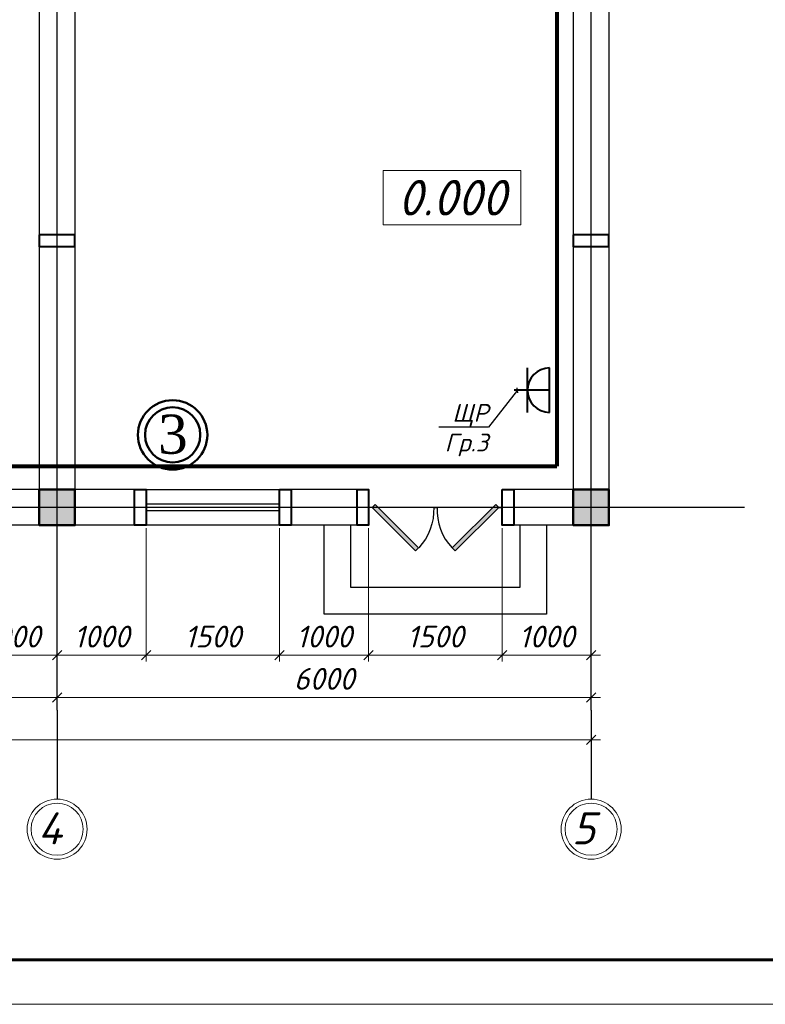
# Model space of a CAD drawing. Header units: millimetres. Extents: x 46223 to 365386, y 255195 to 690246.
# Tile 4 of 12: x 92644 to 101021, y 255195 to 266267. Entities that reach past the tile are written whole.
import ezdxf
from ezdxf import colors
from ezdxf.entities.mleader import LeaderData, LeaderLine
from ezdxf.enums import TextEntityAlignment as Align
from ezdxf.math import Vec2, Vec3

# ---------------------------------------------------------------- set-up
doc = ezdxf.new("R2010")
doc.units = ezdxf.units.MM
doc.linetypes.add('ACAD_ISO04W100', pattern=[30, 24, -3, 0, -3])
for name, color, linetype, lineweight in [('015', 7, 'Continuous', 15), ('Стена', 7, 'Continuous', 30), ('Фундамент', 133, 'Continuous', 50), ('ЭТОООЖКИ ТОТОШКИ', 7, 'Continuous', 70)]:
    doc.layers.add(name, color=color, linetype=linetype, lineweight=lineweight)
doc.layers.add('kolonn', color=7, linetype='Continuous')
doc.layers.add('os', color=3, linetype='Continuous')
doc.layers.add('ЭТО ОСвещение', color=255, linetype='Continuous', lineweight=30, plot=False)
doc.styles.add('GOST', font='isocpeur.ttf', dxfattribs={"oblique": 15})
doc.styles.add('GOST 2.304', font='CS_Gost2304.shx', dxfattribs={"oblique": 15})
doc.styles.add('ISOCPEUR', font='isocpeui.ttf')
doc.styles.add('RomanS', font='times.ttf')
doc.styles.get("Standard").update_dxf_attribs({"font": 'isocpeui.ttf'})
doc.styles.add('ЭТООЖКИ ТОТОШКИ', font='isocpeur.ttf')
doc.dimstyles.new('SHOH 100', dxfattribs={"dimscale": 0.7, "dimtxt": 350, "dimasz": 150, "dimexe": 100, "dimexo": 50, "dimgap": 125, "dimtad": 1, "dimdec": 0, "dimtxsty": 'GOST', "dimblk": 'OBLIQUE', "dimcen": 200, "dimdle": 150, "dimadec": 0, "dimazin": 0, "dimtfac": 1, "dimtdec": 0, "dimtmove": 0, "dimatfit": 3, "dimfxl": 100, "dimlwd": 9, "dimlwe": 9, "dimarcsym": 0})

# ---------------------------------------------------------------- blocks, each defined once
blk = doc.blocks.new('*U83')
at = {"color": 0, "linetype": 'Continuous', "lineweight": -2}
blk.add_lwpolyline([(-594, 0), (0, 0), (0, 420), (-594, 420), (-594, 0)], dxfattribs=at)
at = {"color": 13, "linetype": 'Continuous', "lineweight": 60}
blk.add_lwpolyline([(-574, 5), (-5, 5), (-5, 415), (-574, 415), (-574, 5)], dxfattribs=at)
at = {"color": 0, "linetype": 'Continuous', "lineweight": -2, "style": 'GOST 2.304', "oblique": 15}
for tag, p in [('ДАТА_С7', (-584.8, 275.6)), ('ДАТА_С8', (-579.8, 275.6)), ('ДАТА_С9', (-574.8, 275.6)), ('ФАМИЛИЯ_С7', (-584.8, 240.6)), ('ФАМИЛИЯ_С8', (-579.8, 240.6)), ('ФАМИЛИЯ_С9', (-574.8, 240.6)), ('ДОЛЖНОСТЬ_С7', (-584.8, 220.6)), ('ДОЛЖНОСТЬ_С8', (-579.8, 220.6)), ('ДОЛЖНОСТЬ_С9', (-574.8, 220.6)), ('ДАТА_С4', (-584.8, 210.6)), ('ДАТА_С5', (-579.8, 210.6)), ('ДАТА_С6', (-574.8, 210.6)), ('ФАМИЛИЯ_С4', (-584.8, 175.6)), ('ФАМИЛИЯ_С5', (-579.8, 175.6)), ('ФАМИЛИЯ_С6', (-574.8, 175.6)), ('ДОЛЖНОСТЬ_С4', (-584.8, 155.6)), ('ДОЛЖНОСТЬ_С5', (-579.8, 155.6)), ('ДОЛЖНОСТЬ_С6', (-574.8, 155.6)), ('ДАТА_С1', (-584.8, 145.6)), ('ДАТА_С2', (-579.8, 145.6)), ('ДАТА_С3', (-574.8, 145.6)), ('ФАМИЛИЯ_С1', (-584.8, 110.6)), ('ФАМИЛИЯ_С2', (-579.8, 110.6)), ('ФАМИЛИЯ_С3', (-574.8, 110.6)), ('ДОЛЖНОСТЬ_С1', (-584.8, 90.6)), ('ДОЛЖНОСТЬ_С2', (-579.8, 90.6)), ('ДОЛЖНОСТЬ_С3', (-574.8, 90.6))]:
    blk.add_attdef(tag, p, '', height=2.5, rotation=90, dxfattribs=at)
for tag, p in [('ИЗМЕНЕНИЕ4', (-185, 55.95)), ('УЧАСТОК4', (-175, 55.95)), ('ЛИСТ4', (-165, 55.95)), ('ДОК4', (-155, 55.95)), ('ИЗМЕНЕНИЕ3', (-185, 50.95)), ('УЧАСТОК3', (-175, 50.95)), ('ЛИСТ3', (-165, 50.95)), ('ДОК3', (-155, 50.95)), ('ИЗМЕНЕНИЕ2', (-185, 45.95)), ('УЧАСТОК2', (-175, 45.95)), ('ЛИСТ2', (-165, 45.95)), ('ДОК2', (-155, 45.95)), ('НАИМЕНОВАНИЕ1', (-66.57, 45.54)), ('ИЗМЕНЕНИЕ1', (-185, 40.95)), ('УЧАСТОК1', (-175, 40.95)), ('ЛИСТ1', (-165, 40.95)), ('ДОК1', (-155, 40.95)), ('НАИМЕНОВАНИЕ2', (-66.57, 41.18)), ('НАИМЕНОВАНИЕ3', (-66.57, 36.94)), ('СООРУЖЕНИЕ1', (-89.86, 30.35)), ('СООРУЖЕНИЕ2', (-89.86, 25.99)), ('СООРУЖЕНИЕ3', (-89.86, 21.75)), ('НАИМЕНОВАНИЕ_ЛИСТА1', (-90.36, 15.32)), ('НАИМЕНОВАНИЕ_ЛИСТА2', (-90.36, 10.97)), ('НАИМЕНОВАНИЕ_ЛИСТА3', (-90.36, 6.72))]:
    blk.add_attdef(tag, text='', height=2.5, dxfattribs=at).set_placement(p, align=Align.CENTER)
at = {"color": 0, "linetype": 'Continuous', "lineweight": -2, "style": 'GOST 2.304', "oblique": 15, "flags": 8}
for tag, p in [('ДАТА10', (-130.07, 55.83)), ('ДАТА9', (-130.07, 50.83)), ('ДАТА8', (-130.07, 45.83)), ('ДАТА7', (-130.07, 40.83)), ('ДАТА6', (-130.07, 30.83)), ('ДАТА5', (-130.07, 25.83)), ('ДАТА4', (-130.07, 20.83)), ('ДАТА3', (-130.07, 15.83)), ('ДАТА2', (-130.07, 10.83)), ('ДАТА1', (-130.07, 5.83))]:
    blk.add_attdef(tag, text='', height=2.5, dxfattribs=at).set_placement(p, align=Align.CENTER)
at = {"color": 0, "linetype": 'Continuous', "lineweight": -2, "style": 'GOST 2.304', "oblique": 15}
blk.add_attdef('!ШИФР', text='', height=5, dxfattribs=at).set_placement((-60.29, 52.75), align=Align.RIGHT)
for tag, p, height in [('!РАЗДЕЛ', (-60.07, 52.75), 5), ('ДОЛЖНОСТЬ6', (-188.95, 30.95), 2.5), ('ФАМИЛИЯ6', (-168.95, 30.95), 2.5), ('ДОЛЖНОСТЬ5', (-188.95, 25.95), 2.5), ('ФАМИЛИЯ5', (-168.95, 25.95), 2.5), ('ДОЛЖНОСТЬ4', (-188.95, 20.95), 2.5), ('ФАМИЛИЯ4', (-168.95, 20.95), 2.5), ('ДОЛЖНОСТЬ3', (-188.95, 15.95), 2.5), ('ФАМИЛИЯ3', (-168.95, 15.95), 2.5), ('ДОЛЖНОСТЬ2', (-188.95, 10.95), 2.5), ('ФАМИЛИЯ2', (-168.95, 10.95), 2.5), ('ДОЛЖНОСТЬ1', (-188.95, 5.95), 2.5), ('ФАМИЛИЯ1', (-168.95, 5.95), 2.5)]:
    blk.add_attdef(tag, p, '', height=height, dxfattribs=at)
for tag, p in [('!СТАДИЯ', (-47.46, 25)), ('!НОМЕР', (-32.5, 25)), ('КОЛИЧЕСТВО_ЛИСТОВ', (-15, 25)), ('КОЛИЧЕСТВО_ЛИСТОВ', (-19.29, 13.01))]:
    blk.add_attdef(tag, text='', height=2.5, dxfattribs=at).set_placement(p, align=Align.MIDDLE_CENTER)
at = {"color": 0, "linetype": 'Continuous', "lineweight": -2, "style": 'GOST 2.304', "oblique": 15, "flags": 8}
blk.add_attdef('!ФОРМАТ', (-19.5, 1.25), '', height=2.5, dxfattribs=at)
blk = doc.blocks.new('ghsdd')
at = {"ltscale": 50}
h = blk.add_hatch(color=256, dxfattribs=at)
h.paths.add_polyline_path([(0, 200), (-200, 200), (-200, 0), (0, 0)])
h.paths.add_polyline_path([(200, 0), (200, 200), (0, 200), (0, 0)])
h.paths.add_polyline_path([(0, 0), (-200, 0), (-200, -200), (0, -200)])
h.paths.add_polyline_path([(0, 0), (0, -200), (200, -200), (200, 0)])
at = {"lineweight": 0}
for p, q in [((0, -374), (0, 374)), ((-374, 0), (374, 0))]:
    blk.add_line(p, q, dxfattribs=at)
at = {"lineweight": 50, "ltscale": 50}
blk.add_lwpolyline([(200, 200), (200, -200), (-200, -200), (-200, 200), (200, 200)], dxfattribs=at)
blk = doc.blocks.new('jfgjhsdf')
blk.add_hatch(color=1).paths.add_polyline_path([(-593, 731), (-637, 687), (0, 50), (44, 94)])
at = {"color": 1}
for p, q in [((0, 1000), (0, 950)), ((0, 50), (0, 0))]:
    blk.add_line(p, q, dxfattribs=at)
blk.add_lwpolyline([(0, 50), (-637, 687), (-593, 731), (44, 94), (0, 50)], dxfattribs=at)
blk.add_arc((-33, 130), 821, 87.662, 132.9147, dxfattribs=at)
blk = doc.blocks.new('_Oblique')
at = {"color": 0, "linetype": 'ByBlock', "lineweight": -2}
blk.add_line((-0.5, -0.5), (0.5, 0.5), dxfattribs=at)
blk = doc.blocks.new('*D153')
at = {"color": 0, "lineweight": 9, "transparency": 16777216}
for p, q in [((93064, 259335), (93064, 258575)), ((87064, 259056), (87064, 258575)), ((86959, 258645), (93169, 258645))]:
    blk.add_line(p, q, dxfattribs=at)
at = {"layer": 'Defpoints', "color": 0, "transparency": 16777216}
for p in [(93064, 259370), (87064, 259091), (93064, 258645)]:
    blk.add_point(p, dxfattribs=at)
at = {"color": 0, "lineweight": 9, "transparency": 16777216, "xscale": 105, "yscale": 105, "zscale": 105, "rotation": 180}
blk.add_blockref('_Oblique', (87064, 258645), dxfattribs=at)
at = {"color": 0, "lineweight": 9, "transparency": 16777216, "xscale": 105, "yscale": 105, "zscale": 105}
blk.add_blockref('_Oblique', (93064, 258645), dxfattribs=at)
at = {"color": 0, "transparency": 16777216, "insert": (90064, 258855), "char_height": 245, "attachment_point": 5, "style": 'ISOCPEUR'}
blk.add_mtext('6000', dxfattribs=at)
blk = doc.blocks.new('*D154')
at = {"color": 0, "lineweight": 9, "transparency": 16777216}
for p, q in [((93064, 259335), (93064, 258575)), ((99064, 259240), (99064, 258575)), ((92959, 258645), (99169, 258645))]:
    blk.add_line(p, q, dxfattribs=at)
at = {"layer": 'Defpoints', "color": 0, "transparency": 16777216}
for p in [(93064, 259370), (99064, 259275), (99064, 258645)]:
    blk.add_point(p, dxfattribs=at)
at = {"color": 0, "lineweight": 9, "transparency": 16777216, "xscale": 105, "yscale": 105, "zscale": 105, "rotation": 180}
blk.add_blockref('_Oblique', (93064, 258645), dxfattribs=at)
at = {"color": 0, "lineweight": 9, "transparency": 16777216, "xscale": 105, "yscale": 105, "zscale": 105}
blk.add_blockref('_Oblique', (99064, 258645), dxfattribs=at)
at = {"color": 0, "transparency": 16777216, "insert": (96064, 258855), "char_height": 245, "attachment_point": 5, "style": 'ISOCPEUR'}
blk.add_mtext('6000', dxfattribs=at)
blk = doc.blocks.new('*D155')
at = {"color": 0, "lineweight": 9, "transparency": 16777216}
for p, q in [((75064, 258037), (75064, 258238)), ((99064, 258037), (99064, 258238)), ((99169, 258168), (74959, 258168))]:
    blk.add_line(p, q, dxfattribs=at)
at = {"layer": 'Defpoints', "color": 0, "transparency": 16777216}
for p in [(75064, 258168), (75064, 258002), (99064, 258002)]:
    blk.add_point(p, dxfattribs=at)
at = {"color": 0, "lineweight": 9, "transparency": 16777216, "xscale": 105, "yscale": 105, "zscale": 105, "rotation": 180}
blk.add_blockref('_Oblique', (75064, 258168), dxfattribs=at)
at = {"color": 0, "lineweight": 9, "transparency": 16777216, "xscale": 105, "yscale": 105, "zscale": 105}
blk.add_blockref('_Oblique', (99064, 258168), dxfattribs=at)
at = {"color": 0, "transparency": 16777216, "insert": (87064, 258378), "char_height": 245, "attachment_point": 5, "style": 'ISOCPEUR'}
blk.add_mtext('24000', dxfattribs=at)
blk = doc.blocks.new('*D156')
at = {"color": 0, "lineweight": 9, "transparency": 16777216}
for p, q in [((98064, 260548), (98064, 259050)), ((99064, 260548), (99064, 259050)), ((99169, 259120), (97959, 259120))]:
    blk.add_line(p, q, dxfattribs=at)
at = {"layer": 'Defpoints', "color": 0, "transparency": 16777216}
for p in [(98064, 260583), (99064, 260583), (98064, 259120)]:
    blk.add_point(p, dxfattribs=at)
at = {"color": 0, "lineweight": 9, "transparency": 16777216, "xscale": 105, "yscale": 105, "zscale": 105, "rotation": 180}
blk.add_blockref('_Oblique', (98064, 259120), dxfattribs=at)
at = {"color": 0, "lineweight": 9, "transparency": 16777216, "xscale": 105, "yscale": 105, "zscale": 105}
blk.add_blockref('_Oblique', (99064, 259120), dxfattribs=at)
at = {"color": 0, "transparency": 16777216, "insert": (98564, 259330), "char_height": 245, "attachment_point": 5, "style": 'ISOCPEUR'}
blk.add_mtext('1000', dxfattribs=at)
blk = doc.blocks.new('*D157')
at = {"color": 0, "lineweight": 9, "transparency": 16777216}
for p, q in [((95564, 260548), (95564, 259050)), ((96564, 260548), (96564, 259050)), ((96669, 259120), (95459, 259120))]:
    blk.add_line(p, q, dxfattribs=at)
at = {"layer": 'Defpoints', "color": 0, "transparency": 16777216}
for p in [(95564, 260583), (96564, 260583), (95564, 259120)]:
    blk.add_point(p, dxfattribs=at)
at = {"color": 0, "lineweight": 9, "transparency": 16777216, "xscale": 105, "yscale": 105, "zscale": 105, "rotation": 180}
blk.add_blockref('_Oblique', (95564, 259120), dxfattribs=at)
at = {"color": 0, "lineweight": 9, "transparency": 16777216, "xscale": 105, "yscale": 105, "zscale": 105}
blk.add_blockref('_Oblique', (96564, 259120), dxfattribs=at)
at = {"color": 0, "transparency": 16777216, "insert": (96064, 259330), "char_height": 245, "attachment_point": 5, "style": 'ISOCPEUR'}
blk.add_mtext('1000', dxfattribs=at)
blk = doc.blocks.new('*D158')
at = {"color": 0, "lineweight": 9, "transparency": 16777216}
for p, q in [((94064, 260548), (94064, 259050)), ((95564, 260548), (95564, 259050)), ((95669, 259120), (93959, 259120))]:
    blk.add_line(p, q, dxfattribs=at)
at = {"layer": 'Defpoints', "color": 0, "transparency": 16777216}
for p in [(94064, 260583), (95564, 260583), (94064, 259120)]:
    blk.add_point(p, dxfattribs=at)
at = {"color": 0, "lineweight": 9, "transparency": 16777216, "xscale": 105, "yscale": 105, "zscale": 105, "rotation": 180}
blk.add_blockref('_Oblique', (94064, 259120), dxfattribs=at)
at = {"color": 0, "lineweight": 9, "transparency": 16777216, "xscale": 105, "yscale": 105, "zscale": 105}
blk.add_blockref('_Oblique', (95564, 259120), dxfattribs=at)
at = {"color": 0, "transparency": 16777216, "insert": (94814, 259330), "char_height": 245, "attachment_point": 5, "style": 'ISOCPEUR'}
blk.add_mtext('1500', dxfattribs=at)
blk = doc.blocks.new('*D159')
at = {"color": 0, "lineweight": 9, "transparency": 16777216}
for p, q in [((93064, 260548), (93064, 259050)), ((94064, 260548), (94064, 259050)), ((94169, 259120), (92959, 259120))]:
    blk.add_line(p, q, dxfattribs=at)
at = {"layer": 'Defpoints', "color": 0, "transparency": 16777216}
for p in [(93064, 260583), (94064, 260583), (93064, 259120)]:
    blk.add_point(p, dxfattribs=at)
at = {"color": 0, "lineweight": 9, "transparency": 16777216, "xscale": 105, "yscale": 105, "zscale": 105, "rotation": 180}
blk.add_blockref('_Oblique', (93064, 259120), dxfattribs=at)
at = {"color": 0, "lineweight": 9, "transparency": 16777216, "xscale": 105, "yscale": 105, "zscale": 105}
blk.add_blockref('_Oblique', (94064, 259120), dxfattribs=at)
at = {"color": 0, "transparency": 16777216, "insert": (93564, 259330), "char_height": 245, "attachment_point": 5, "style": 'ISOCPEUR'}
blk.add_mtext('1000', dxfattribs=at)
blk = doc.blocks.new('*D160')
at = {"color": 0, "lineweight": 9, "transparency": 16777216}
for p, q in [((92064, 260548), (92064, 259050)), ((93064, 260548), (93064, 259050)), ((93169, 259120), (91959, 259120))]:
    blk.add_line(p, q, dxfattribs=at)
at = {"layer": 'Defpoints', "color": 0, "transparency": 16777216}
for p in [(92064, 260583), (93064, 260583), (92064, 259120)]:
    blk.add_point(p, dxfattribs=at)
at = {"color": 0, "lineweight": 9, "transparency": 16777216, "xscale": 105, "yscale": 105, "zscale": 105, "rotation": 180}
blk.add_blockref('_Oblique', (92064, 259120), dxfattribs=at)
at = {"color": 0, "lineweight": 9, "transparency": 16777216, "xscale": 105, "yscale": 105, "zscale": 105}
blk.add_blockref('_Oblique', (93064, 259120), dxfattribs=at)
at = {"color": 0, "transparency": 16777216, "insert": (92564, 259330), "char_height": 245, "attachment_point": 5, "style": 'ISOCPEUR'}
blk.add_mtext('1000', dxfattribs=at)
blk = doc.blocks.new('*D144')
at = {"color": 0, "lineweight": 9, "transparency": 16777216}
for p, q in [((96564, 260406), (96564, 259050)), ((98064, 260406), (98064, 259050)), ((98169, 259120), (96459, 259120))]:
    blk.add_line(p, q, dxfattribs=at)
at = {"layer": 'Defpoints', "color": 0, "transparency": 16777216}
for p in [(96564, 260441), (98064, 260441), (96564, 259120)]:
    blk.add_point(p, dxfattribs=at)
at = {"color": 0, "lineweight": 9, "transparency": 16777216, "xscale": 105, "yscale": 105, "zscale": 105, "rotation": 180}
blk.add_blockref('_Oblique', (96564, 259120), dxfattribs=at)
at = {"color": 0, "lineweight": 9, "transparency": 16777216, "xscale": 105, "yscale": 105, "zscale": 105}
blk.add_blockref('_Oblique', (98064, 259120), dxfattribs=at)
at = {"color": 0, "transparency": 16777216, "insert": (97314, 259330), "char_height": 245, "attachment_point": 5, "style": 'ISOCPEUR'}
blk.add_mtext('1500', dxfattribs=at)
blk = doc.blocks.new('розетка комп')
at = {"layer": '015', "color": 6, "lineweight": 40}
for p, q in [((5841923, 471204), (5841923, 471604)), ((5841673, 471454), (5842173, 471454)), ((5841673, 471204), (5842173, 471204))]:
    blk.add_line(p, q, dxfattribs=at)
blk.add_arc((5841923, 471204), 250, 0, 180, dxfattribs=at)

msp = doc.modelspace()

# ---------------------------------------------------------------- linework, layer by layer
at = {"lineweight": 30}
for p, q in [((92864.4, 272582.6), (92864.4, 260982.6)), ((93264.4, 272582.6), (93264.4, 260982.6)), ((94064.4, 260982.6), (94064.4, 260582.6)), ((95564.4, 260982.6), (95564.4, 260582.6)), ((96564.4, 260982.6), (96564.4, 260582.6)), ((98064.4, 260982.6), (98064.4, 260582.6))]:
    msp.add_line(p, q, dxfattribs=at)
at = {"color": 1}
for p, q in [((94064.4, 260982.6), (95564.4, 260982.6)), ((94064.4, 260822.6), (95564.4, 260822.6)), ((95564.4, 260742.6), (94064.4, 260742.6)), ((95564.4, 260582.6), (94064.4, 260582.6))]:
    msp.add_line(p, q, dxfattribs=at)
at = {"lineweight": 30}
for points in [[(98064.4, 272982.6), (99264.4, 272982.6), (99264.4, 260582.6), (98064.4, 260582.6)], [(98064.4, 272582.6), (98864.4, 272582.6), (98864.4, 260982.6), (98064.4, 260982.6)], [(94064.4, 260982.6), (92064.4, 260982.6)], [(96564.4, 260982.6), (95564.4, 260982.6)], [(94064.4, 260582.6), (92064.4, 260582.6)], [(96564.4, 260582.6), (95564.4, 260582.6)]]:
    msp.add_lwpolyline(points, dxfattribs=at)
at = {"color": 7}
msp.add_lwpolyline([(98564.4, 260582.6), (98564.4, 259582.6), (96064.4, 259582.6), (96064.4, 260582.6)], dxfattribs=at)
msp.add_lwpolyline([(98264.4, 260582.6), (98264.4, 259882.6), (96364.4, 259882.6), (96364.4, 260582.6)])
at = {"color": 1, "lineweight": 50}
for radius in [390, 310]:
    msp.add_circle((94362.6, 261598.1), radius, dxfattribs=at)
at = {"layer": 'os', "color": 3, "linetype": 'ACAD_ISO04W100', "ltscale": 0.5}
for p, q in [((93064.4, 258502.1), (93064.4, 274351)), ((99064.4, 258502.1), (99064.4, 274351)), ((100786.1, 260782.6), (73430.7, 260782.6))]:
    msp.add_line(p, q, dxfattribs=at)
at = {"layer": 'os', "color": 0}
for p, q in [((93064.4, 258502.1), (93064.4, 257502.1)), ((99064.4, 258502.1), (99064.4, 257502.1))]:
    msp.add_line(p, q, dxfattribs=at)
at = {"layer": 'os', "color": 0, "lineweight": 0}
for centre, radius in [((93064.4, 257164.6), 337.5), ((93064.4, 257164.6), 292.5), ((99064.4, 257164.6), 337.5), ((99064.4, 257164.6), 292.5)]:
    msp.add_circle(centre, radius, dxfattribs=at)
at = {"layer": 'Стена', "lineweight": 40, "ltscale": 15}
for points in [[(92864.4, 263847.5), (92864.4, 263717.5), (93264.4, 263717.5), (93264.4, 263847.5)], [(98864.4, 263847.5), (98864.4, 263717.5), (99264.4, 263717.5), (99264.4, 263847.5)], [(93934.4, 260982.6), (94064.4, 260982.6), (94064.4, 260582.6), (93934.4, 260582.6)], [(95564.4, 260982.6), (95694.4, 260982.6), (95694.4, 260582.6), (95564.4, 260582.6)], [(96434.4, 260982.6), (96564.4, 260982.6), (96564.4, 260582.6), (96434.4, 260582.6)], [(98064.4, 260982.6), (98194.4, 260982.6), (98194.4, 260582.6), (98064.4, 260582.6)]]:
    msp.add_lwpolyline(points, close=True, dxfattribs=at)
at = {"layer": 'Фундамент', "color": 0, "lineweight": 20}
msp.add_lwpolyline([(96726.6, 264569.4), (98275.1, 264569.4), (98275.1, 263961), (96726.6, 263961), (96726.6, 264569.4)], dxfattribs=at)
at = {"layer": 'ЭТО ОСвещение', "color": 3, "lineweight": 80}
for p in [(98678, 272141.1), (75472.1, 261244.9)]:
    msp.add_line(p, (98678, 261244.9), dxfattribs=at)

# ---------------------------------------------------------------- block references
at = {"color": 0, "lineweight": 13, "xscale": 100, "yscale": 100, "zscale": 100}
msp.add_blockref('*U83', (128772.9, 255195.5), dxfattribs=at)
at = {"yscale": 0.769230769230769, "zscale": 0.769230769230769}
for p, xscale, rotation in [((96564.4, 260782.6), -0.769230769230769, 270), ((98064.4, 260782.6), 0.769230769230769, 90)]:
    msp.add_blockref('jfgjhsdf', p, dxfattribs=dict(at, xscale=xscale, rotation=rotation))
at = {"layer": '015', "color": 1, "rotation": 89.99999999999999}
msp.add_blockref('розетка комп', (569801.9, -5579822.1), dxfattribs=at)
at = {"layer": 'kolonn'}
for p in [(93064.4, 260782.6), (99064.4, 260782.6)]:
    msp.add_blockref('ghsdd', p, dxfattribs=at)

# ---------------------------------------------------------------- texts
at = {"color": 1, "style": 'RomanS'}
msp.add_text('3', height=440, dxfattribs=at).set_placement((94199.4, 261386.3))
at = {"ltscale": 50}
for s, p in [('4', (92848, 256994.4)), ('5', (98848, 256994.4))]:
    msp.add_text(s, height=360, dxfattribs=at).set_placement(p)
at = {"layer": 'Фундамент', "color": 0, "lineweight": 20}
msp.add_text('0.000', height=400, dxfattribs=at).set_placement((97500.8, 264265.2), align=Align.MIDDLE_CENTER)

# ---------------------------------------------------------------- dimensions: what is measured, and where the dimension line sits
at = {"color": 7}
for base, p1, p2, picture, middle in [((92064.4, 259120.4), (93064.4, 260582.6), (92064.4, 260582.6), '*D160', (92564.4, 259330.4)), ((93064.4, 259120.4), (94064.4, 260582.6), (93064.4, 260582.6), '*D159', (93564.4, 259330.4)), ((94064.4, 259120.4), (95564.4, 260582.6), (94064.4, 260582.6), '*D158', (94814.4, 259330.4)), ((95564.4, 259120.4), (96564.4, 260582.6), (95564.4, 260582.6), '*D157', (96064.4, 259330.4)), ((98064.4, 259120.4), (99064.4, 260582.6), (98064.4, 260582.6), '*D156', (98564.4, 259330.4)), ((96564.4, 259120.4), (98064.4, 260440.6), (96564.4, 260440.6), '*D144', (97314.4, 259330.4)), ((93064.4, 258645.3), (87064.4, 259090.9), (93064.4, 259369.7), '*D153', (90064.4, 258855.3)), ((99064.4, 258645.3), (93064.4, 259369.7), (99064.4, 259275.3), '*D154', (96064.4, 258855.3)), ((75064.4, 258168), (99064.4, 258002.1), (75064.4, 258002.1), '*D155', (87064.4, 258378))]:
    dim = msp.add_linear_dim(base=base, p1=p1, p2=p2, dimstyle='SHOH 100', override={"dimtxsty": 'ISOCPEUR'}, dxfattribs=at)
    dim.commit()
    dim.dimension.update_dxf_attribs({"geometry": picture, "text_midpoint": middle})

# ---------------------------------------------------------------- leaders
at = {"layer": 'ЭТОООЖКИ ТОТОШКИ'}
ml = msp.add_multileader_mtext('Standard', dxfattribs=at)
ml.set_content('{\\fISOCPEUR|b0|i1|c204|p34;ЩР\\PГр.3}', color=256, style='ЭТООЖКИ ТОТОШКИ')
ml.set_leader_properties(lineweight=25)
ml.set_arrow_properties(name='OBLIQUE')
ml.build(insert=Vec2(0, 0))
ml.multileader.update_dxf_attribs({"text_left_attachment_type": 6, "text_right_attachment_type": 6, "dogleg_length": 0.36, "arrow_head_size": 40})
ctx = ml.context
ctx.base_point, ctx.char_height, ctx.arrow_head_size, ctx.plane_origin = Vec3(97411.6, 261685.6), 200, 40, Vec3(98775.3, 258462.6)
ctx.left_attachment, ctx.right_attachment, ctx.text_align_type = 6, 6, 2
notes = []
notes.append((ctx, [(1, (1, 1, 0), (97910.1, 261685.6), (-1, 0), 0.36, [(0, [(98237.2, 262100.6)], 0, [])])]))
ctx.mtext.insert, ctx.mtext.alignment, ctx.mtext.flow_direction = Vec3(97907.7, 261945.6), 3, 5
for ctx, leaders in notes:
    for number, flags, end, landing, length, lines in leaders:
        leader = LeaderData()
        leader.index, (leader.has_last_leader_line, leader.has_dogleg_vector, leader.attachment_direction) = number, flags
        leader.last_leader_point, leader.dogleg_vector, leader.dogleg_length = Vec3(end), Vec3(landing), length
        for number, points, colour, breaks in lines:
            line = LeaderLine()
            line.index, line.vertices, line.color, line.breaks = number, Vec3.list(points), colors.encode_raw_color(colour), breaks
            leader.lines.append(line)
        ctx.leaders.append(leader)

doc.saveas('drawing.dxf')
